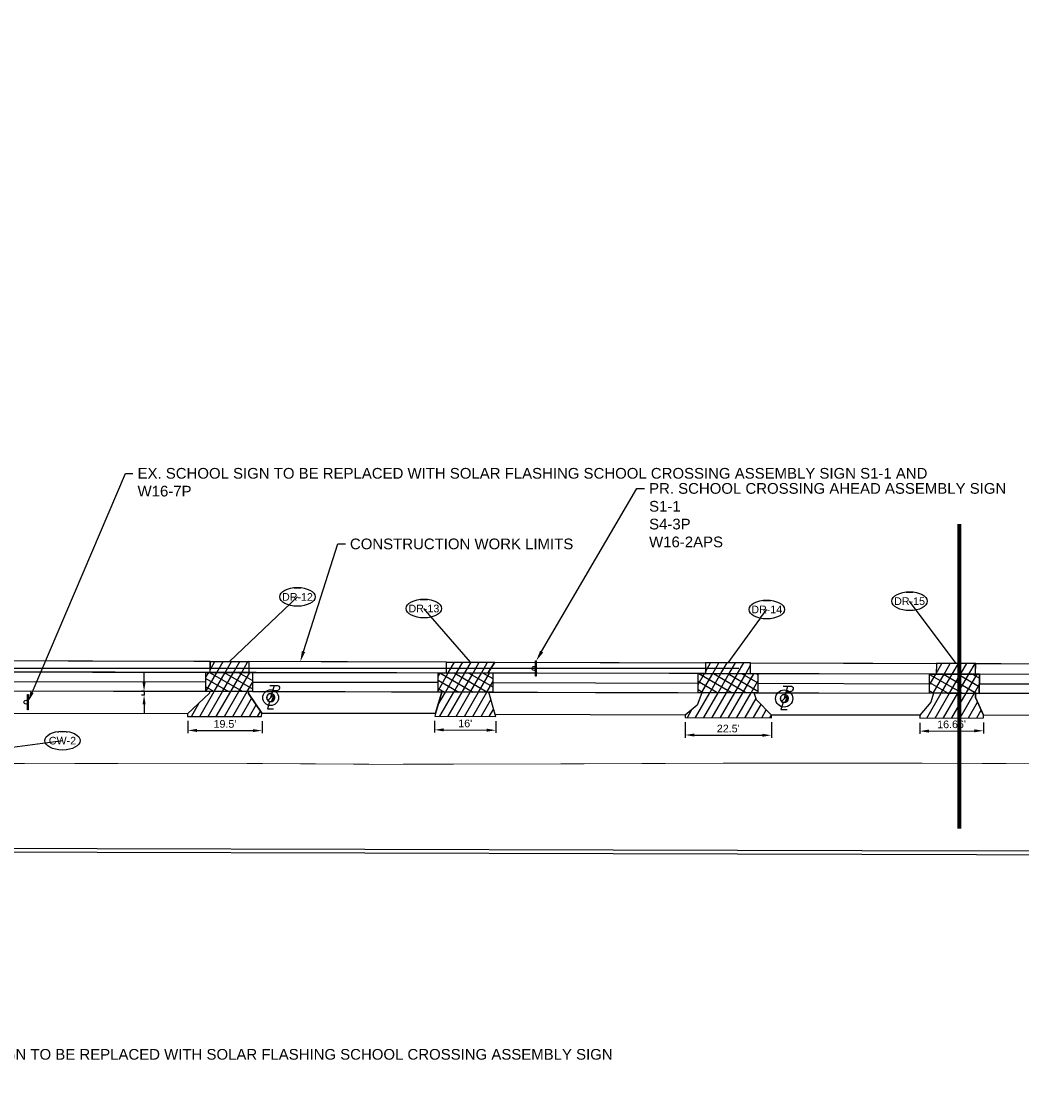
# Model space of a CAD drawing. Extents: x 193332 to 389459, y 288698 to 577709.
# Tile 6 of 10: x 194628 to 194889, y 288700 to 288982. Entities that reach past the tile are written whole.
import ezdxf
from ezdxf import colors
from ezdxf.entities.mleader import LeaderData, LeaderLine
from ezdxf.enums import TextEntityAlignment as Align
from ezdxf.math import Vec2, Vec3

# ---------------------------------------------------------------- set-up
doc = ezdxf.new("R2010")
doc.units = 0
doc.header["$MEASUREMENT"] = 0
doc.header["$PDSIZE"] = 5
doc.linetypes.add('c_p-bn-work-lim', pattern=[0.2, 0.1, -0.1])
for name, color, linetype, plot in [('0_Working', 4, 'Continuous', False), ('0_Working 4 Inch Length', 3, 'Continuous', False), ('0_Working Curb Ramp', 4, 'Continuous', False), ('0_Working Seeding', 3, 'Continuous', False)]:
    doc.layers.add(name, color=color, linetype=linetype, plot=plot)
for name, color, linetype in [('AN-Text-Notes-Balloon', 7, 'Continuous'), ('C_P-BN-Work-Lim', 2, 'c_p-bn-work-lim'), ('C_P-FE-Gen', 103, 'Continuous'), ('C_P-PV-Drive-Conc', 254, 'Continuous'), ('C_P-PV-Drive-Conc-Hatch', 8, 'Continuous'), ('C_P-PV-Walk-Conc', 254, 'Continuous'), ('C_P-PV-Walk-Hatch-6IN', 250, 'Continuous'), ('C_P-PV-Walk-Text', 7, 'Continuous'), ('C_X-UT-Elec-Struc-WO', 7, 'Continuous'), ('G_X-AN-Text-Dim', 251, 'Continuous')]:
    doc.layers.add(name, color=color, linetype=linetype)
doc.styles.add('CT_P-Dim', font='arial.ttf')
doc.styles.add('CT_P-Symb', font='arial.ttf')
doc.styles.add('CT_P-Text', font='arial.ttf')
doc.styles.get("Standard").update_dxf_attribs({"font": 'simplex.shx'})
doc.dimstyles.new('CT_P-Dim-Eng_A', dxfattribs={"dimtxt": 0.1, "dimasz": 0.12, "dimexe": 0.035, "dimexo": 0.06, "dimgap": 0.035, "dimtad": 1, "dimdsep": 46, "dimtxsty": 'CT_P-Dim', "dimcen": 0, "dimclrd": 256, "dimclre": 256, "dimclrt": 256, "dimaunit": 1, "dimadec": 6, "dimazin": 0, "dimtfac": 0.75, "dimtix": 1, "dimtmove": 1, "dimatfit": 0, "dimfxl": 1, "dimtolj": 1, "dimtzin": 0, "dimlwd": -1, "dimlwe": -1, "dimarcsym": 0})
pattern_1 = [(60, (0, 0), (-1.623797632, 0.9375), [])]
pattern_2 = [(60, (0, 0), (-1.623797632, 0.9375), []), (150, (0, 0), (-0.9375, -1.623797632), [])]

# ---------------------------------------------------------------- blocks, each defined once
blk = doc.blocks.new('*D321')
at = {"layer": 'Defpoints', "color": 0, "transparency": 16777216}
for p in [(194671.23, 288799.63, 1110.78), (194690.66, 288799.56, 1110.78), (194690.65, 288795.89)]:
    blk.add_point(p, dxfattribs=at)
at = {"layer": 'G_X-AN-Text-Dim', "transparency": 16777216}
for p, q in [((194671.23, 288798.43), (194671.22, 288795.25)), ((194690.66, 288798.36), (194690.65, 288795.19)), ((194673.62, 288795.94), (194688.25, 288795.9))]:
    blk.add_line(p, q, dxfattribs=at)
for points in [[(194673.62, 288796.34), (194673.62, 288795.54), (194671.22, 288795.95)], [(194688.25, 288796.3), (194688.25, 288795.5), (194690.65, 288795.89)]]:
    blk.add_solid(points, dxfattribs=at)
at = {"layer": 'G_X-AN-Text-Dim', "transparency": 16777216, "insert": (194680.94, 288797.64), "char_height": 2, "attachment_point": 5, "rotation": 359.813, "style": 'CT_P-Dim'}
blk.add_mtext("\\A1;19.5'", dxfattribs=at)
blk = doc.blocks.new('*D322')
at = {"layer": 'Defpoints', "color": 0, "transparency": 16777216}
for p in [(194735.81, 288799.67), (194751.84, 288799.55), (194751.82, 288795.99)]:
    blk.add_point(p, dxfattribs=at)
at = {"layer": 'G_X-AN-Text-Dim', "transparency": 16777216}
for p, q in [((194735.81, 288798.47), (194735.78, 288795.4)), ((194751.83, 288798.35), (194751.81, 288795.29)), ((194738.19, 288796.09), (194749.42, 288796.01))]:
    blk.add_line(p, q, dxfattribs=at)
for points in [[(194738.19, 288796.49), (194738.19, 288795.69), (194735.79, 288796.1)], [(194749.42, 288796.41), (194749.41, 288795.61), (194751.82, 288795.99)]]:
    blk.add_solid(points, dxfattribs=at)
at = {"layer": 'G_X-AN-Text-Dim', "transparency": 16777216, "insert": (194743.81, 288797.77), "char_height": 2, "attachment_point": 5, "rotation": 359.5896, "style": 'CT_P-Dim'}
blk.add_mtext("\\A1;16'", dxfattribs=at)
blk = doc.blocks.new('*D323')
at = {"layer": 'Defpoints', "color": 0, "transparency": 16777216}
for p in [(194801.38, 288799.35, 1112.14), (194823.92, 288799.28, 1112.14), (194823.91, 288794.68)]:
    blk.add_point(p, dxfattribs=at)
at = {"layer": 'G_X-AN-Text-Dim', "transparency": 16777216}
for p, q in [((194801.37, 288798.15), (194801.36, 288794.05)), ((194823.92, 288798.08), (194823.91, 288793.98)), ((194803.76, 288794.74), (194821.51, 288794.68))]:
    blk.add_line(p, q, dxfattribs=at)
for points in [[(194803.77, 288795.14), (194803.76, 288794.34), (194801.36, 288794.75)], [(194821.51, 288795.08), (194821.51, 288794.28), (194823.91, 288794.68)]]:
    blk.add_solid(points, dxfattribs=at)
at = {"layer": 'G_X-AN-Text-Dim', "transparency": 16777216, "insert": (194812.64, 288796.43), "char_height": 2, "attachment_point": 5, "rotation": 359.8208, "style": 'CT_P-Dim'}
blk.add_mtext("\\A1;22.5'", dxfattribs=at)
blk = doc.blocks.new('*D311')
at = {"layer": 'Defpoints', "color": 0, "transparency": 16777216}
for p in [(194862.73, 288799.17), (194879.4, 288799.26), (194879.42, 288795.85)]:
    blk.add_point(p, dxfattribs=at)
at = {"layer": 'G_X-AN-Text-Dim', "transparency": 16777216}
for p, q in [((194862.74, 288797.97), (194862.76, 288795.06)), ((194879.4, 288798.06), (194879.42, 288795.15)), ((194865.15, 288795.77), (194877.02, 288795.84))]:
    blk.add_line(p, q, dxfattribs=at)
for points in [[(194865.15, 288796.17), (194865.15, 288795.37), (194862.75, 288795.76)], [(194877.01, 288796.24), (194877.02, 288795.44), (194879.42, 288795.85)]]:
    blk.add_solid(points, dxfattribs=at)
at = {"layer": 'G_X-AN-Text-Dim', "transparency": 16777216, "insert": (194871.07, 288797.53), "char_height": 2, "attachment_point": 5, "rotation": 0.3033, "style": 'CT_P-Dim'}
blk.add_mtext("\\A1;16.66'", dxfattribs=at)
blk = doc.blocks.new('C_P-AN-ML-Oval-L')
at = {"transparency": 16777216}
blk.add_wipeout([(0.184, 0.061), (0.196, 0.05), (0.206, 0.038), (0.215, 0.025), (0.219, 0.012), (0.221, -0.001), (0.219, -0.015), (0.214, -0.029), (0.205, -0.041), (0.196, -0.052), (0.184, -0.063), (0.171, -0.072), (0.14, -0.088), (0.108, -0.099), (0.075, -0.107), (0.038, -0.112), (0.001, -0.113), (-0.036, -0.112), (-0.073, -0.107), (-0.105, -0.099), (-0.136, -0.089), (-0.151, -0.082), (-0.165, -0.074), (-0.178, -0.066), (-0.191, -0.056), (-0.202, -0.044), (-0.212, -0.029), (-0.217, -0.016), (-0.219, -0.001), (-0.217, 0.014), (-0.212, 0.027), (-0.205, 0.038), (-0.197, 0.048), (-0.184, 0.059), (-0.171, 0.069), (-0.155, 0.078), (-0.139, 0.085), (-0.106, 0.097), (-0.07, 0.105), (-0.035, 0.11), (0.001, 0.111), (0.037, 0.11), (0.073, 0.105), (0.108, 0.097), (0.14, 0.085), (0.17, 0.07)], dxfattribs=at)
blk.add_ellipse((0.001, -0.001), major_axis=(-0.231, 0), ratio=0.532621, dxfattribs=at)
at = {"transparency": 16777216, "style": 'CT_P-Symb'}
blk.add_attdef('XX-X', text='', height=0.1, dxfattribs=at).set_placement((0.001, -0.001), align=Align.MIDDLE)
blk = doc.blocks.new('_None')
blk = doc.blocks.new('*D338')
at = {"layer": 'C_P-PV-Walk-Text', "transparency": 16777216}
for p, q in [((194659.77, 288808.58), (194659.77, 288810.98)), ((194659.77, 288806.18), (194659.07, 288806.18)), ((194659.77, 288805.18), (194659.08, 288805.18)), ((194659.77, 288806.18), (194659.78, 288805.18)), ((194659.78, 288802.78), (194659.78, 288800.38))]:
    blk.add_line(p, q, dxfattribs=at)
for points in [[(194660.17, 288808.58), (194659.37, 288808.58), (194659.77, 288806.18)], [(194660.18, 288802.78), (194659.38, 288802.78), (194659.78, 288805.18)]]:
    blk.add_solid(points, dxfattribs=at)
at = {"layer": 'Defpoints', "color": 0, "transparency": 16777216}
for p in [(194659.78, 288805.18), (194660.97, 288806.19), (194660.97, 288805.18)]:
    blk.add_point(p, dxfattribs=at)
at = {"layer": 'C_P-PV-Walk-Text', "transparency": 16777216, "insert": (389301.5, 577613.13), "char_height": 2, "attachment_point": 5, "rotation": 359, "style": 'CT_P-Dim'}
blk.add_mtext("\\A1;1'", dxfattribs=at)
blk = doc.blocks.new('_C_P-UT-TELE-POLE ADJ')
blk.add_wipeout([(0.001, 0.052), (0.009, 0.051), (0.017, 0.049), (0.025, 0.046), (0.032, 0.041), (0.038, 0.035), (0.043, 0.029), (0.048, 0.021), (0.05, 0.014), (0.052, 0.004), (0.052, -0.006), (0.05, -0.016), (0.046, -0.024), (0.041, -0.032), (0.037, -0.037), (0.03, -0.043), (0.024, -0.046), (0.016, -0.05), (0.007, -0.052), (-0.002, -0.052), (-0.01, -0.051), (-0.021, -0.048), (-0.029, -0.043), (-0.034, -0.039), (-0.041, -0.032), (-0.046, -0.024), (-0.05, -0.015), (-0.052, -0.005), (-0.052, 0.006), (-0.049, 0.019), (-0.044, 0.028), (-0.038, 0.036), (-0.03, 0.043), (-0.022, 0.047), (-0.014, 0.05), (-0.008, 0.051)]).dxf.layer = 'C_X-UT-Elec-Struc-WO'
h = blk.add_hatch(color=248)
h.dxf.hatch_style = 1
edge = h.paths.add_edge_path()
edge.add_line((-0.039, -0.039), (0.039, 0.039))
edge.add_arc((0, 0), 0.0557, -90, 45, ccw=False)
edge.add_arc((0, 0), 0.0557, 225, 270, ccw=False)
at = {"flags": 128}
blk.add_lwpolyline([(0.028, 0.1), (0.082, 0.1, 0.211724), (0.12, 0.116, 0.674769), (0.101, 0.166), (-0.013, 0.166)], format="xyb", dxfattribs=at)
for points in [[(0.047, 0.166), (0, 0)], [(-0.016, -0.053), (-0.046, -0.155), (0.039, -0.155)]]:
    blk.add_lwpolyline(points, dxfattribs=at)
for points in [[(-0.056, 0, 1), (0.056, 0, 1)], [(-0.039, -0.039), (0.039, 0.039, -0.668179), (0, -0.056, -0.198912)]]:
    blk.add_lwpolyline(points, format="xyb", close=True, dxfattribs=at)

msp = doc.modelspace()

# ---------------------------------------------------------------- hatches: boundary and pattern name
at = {"layer": 'C_P-FE-Gen'}
h = msp.add_hatch(color=256, dxfattribs=at)
h.dxf.hatch_style = 1
h.paths.add_polyline_path([(194762.236, 288814.151), (194762.386, 288814.151), (194762.39, 288810.191), (194762.24, 288810.191)])
h = msp.add_hatch(color=256, dxfattribs=at)
h.dxf.hatch_style = 1
edge = h.paths.add_edge_path()
edge.add_ellipse((194761.799, 288812.171), major_axis=(0.363, -0.363), ratio=1, start_angle=-44.9492, end_angle=315.0508)
h = msp.add_hatch(color=256, dxfattribs=at)
h.dxf.hatch_style = 1
h.paths.add_polyline_path([(194629.301, 288805.32), (194629.451, 288805.32), (194629.455, 288801.36), (194629.305, 288801.36)])
h = msp.add_hatch(color=256, dxfattribs=at)
h.dxf.hatch_style = 1
edge = h.paths.add_edge_path()
edge.add_ellipse((194628.864, 288803.34), major_axis=(0.363, -0.363), ratio=1, start_angle=-44.9492, end_angle=315.0508)
at = {"layer": 'C_P-PV-Drive-Conc-Hatch'}
h = msp.add_hatch(dxfattribs=at)
h.set_pattern_fill('ANSI31', color=256, scale=0.75, angle=15)
h.set_pattern_definition(pattern_1)
h.paths.add_polyline_path([(194677.051, 288811.145), (194677.116, 288813.991), (194687.207, 288813.964), (194687.158, 288811.121)])
h.paths.add_polyline_path([(194671.175, 288800.277), (194671.172, 288799.629), (194671.23, 288799.628), (194690.54, 288799.565), (194690.543, 288800.426), (194687.062, 288805.573), (194687.071, 288806.121), (194676.936, 288806.146), (194676.925, 288805.672)])
h = msp.add_hatch(dxfattribs=at)
h.set_pattern_fill('ANSI31', color=256, scale=0.75, angle=15)
h.set_pattern_definition(pattern_1)
h.paths.add_polyline_path([(194738.875, 288810.993), (194738.875, 288813.833), (194751.588, 288813.801), (194749.721, 288810.966)])
h.paths.add_polyline_path([(194737.688, 288805.996), (194736.029, 288800.394), (194735.814, 288799.668), (194751.841, 288799.554), (194751.68, 288800.123), (194750.029, 288805.966)])
h = msp.add_hatch(dxfattribs=at)
h.set_pattern_fill('ANSI31', color=256, scale=0.75, angle=15)
h.set_pattern_definition(pattern_1)
h.paths.add_polyline_path([(194806.669, 288810.826), (194818.487, 288810.797), (194818.494, 288813.625), (194806.697, 288813.656)])
h.paths.add_polyline_path([(194801.381, 288799.954), (194801.379, 288799.347), (194823.924, 288799.276), (194823.926, 288799.972), (194820.067, 288803.944), (194819.412, 288805.795), (194805.729, 288805.829), (194804.536, 288802.571)])
h = msp.add_hatch(dxfattribs=at)
h.set_pattern_fill('ANSI31', color=256, scale=0.75, angle=15)
h.set_pattern_definition(pattern_1)
h.paths.add_polyline_path([(194866.311, 288805.679), (194865.649, 288803.352), (194862.73, 288799.898), (194862.734, 288799.174), (194879.397, 288799.262), (194879.394, 288799.955), (194877.299, 288804.586), (194877.309, 288805.652)])
h.paths.add_polyline_path([(194867.085, 288813.498), (194867.013, 288810.678), (194877.358, 288810.652), (194877.385, 288813.471)])
at = {"layer": 'C_P-PV-Walk-Hatch-6IN'}
h = msp.add_hatch(dxfattribs=at)
h.set_pattern_fill('ANSI37', color=256, scale=0.75, angle=15)
h.set_pattern_definition(pattern_2)
h.paths.add_polyline_path([(194675.936, 288806.148), (194675.948, 288811.148), (194688.158, 288811.109), (194688.146, 288806.118)])
h = msp.add_hatch(dxfattribs=at)
h.set_pattern_fill('ANSI37', color=256, scale=0.75, angle=15)
h.set_pattern_definition(pattern_2)
h.paths.add_polyline_path([(194736.688, 288805.996), (194736.7, 288810.999), (194751.029, 288810.963), (194751.029, 288805.963)])
h = msp.add_hatch(dxfattribs=at)
h.set_pattern_fill('ANSI37', color=256, scale=0.75, angle=15)
h.set_pattern_definition(pattern_2)
h.paths.add_polyline_path([(194804.729, 288805.831), (194804.742, 288810.827), (194820.412, 288810.789), (194820.412, 288805.792)])
h = msp.add_hatch(dxfattribs=at)
h.set_pattern_fill('ANSI37', color=256, scale=0.75, angle=15)
h.set_pattern_definition(pattern_2)
h.paths.add_polyline_path([(194865.311, 288805.679), (194865.323, 288810.679), (194878.358, 288810.649), (194878.309, 288805.65)])

# ---------------------------------------------------------------- linework, layer by layer
at = {"layer": '0_Working', "const_width": 1, "flags": 128}
msp.add_lwpolyline([(194873.102, 288770.196), (194873.102, 288849.998)], dxfattribs=at)
at = {"layer": '0_Working'}
for centre, radius in [((194692.892, 288804.522), 2.075), ((194827.279, 288804.291), 2.241)]:
    msp.add_circle(centre, radius, dxfattribs=at)
at = {"layer": '0_Working 4 Inch Length', "flags": 128}
for points in [[(194615.352, 288808.797), (194675.942, 288808.648)], [(194751.029, 288808.463), (194804.736, 288808.329)], [(194878.334, 288808.149), (194934.577, 288808.127)]]:
    msp.add_lwpolyline(points, dxfattribs=at)
at = {"layer": '0_Working Curb Ramp', "flags": 128}
msp.add_lwpolyline([(194815.368, 288812.171), (194615.368, 288812.171)], dxfattribs=at)
at = {"layer": '0_Working Curb Ramp'}
for points in [[(194675.936, 288806.148), (194675.948, 288811.148), (194688.158, 288811.109), (194688.146, 288806.118)], [(194675.936, 288806.148), (194675.948, 288811.148), (194688.158, 288811.109), (194688.146, 288806.118)], [(194736.688, 288805.996), (194736.7, 288810.999), (194751.029, 288810.963), (194751.029, 288805.963)], [(194736.688, 288805.996), (194736.7, 288810.999), (194751.029, 288810.963), (194751.029, 288805.963)], [(194804.729, 288805.831), (194804.742, 288810.827), (194820.412, 288810.789), (194820.412, 288805.792)], [(194804.729, 288805.831), (194804.742, 288810.827), (194820.412, 288810.789), (194820.412, 288805.792)], [(194873.102, 288810.661), (194873.102, 288805.662), (194865.311, 288805.679), (194865.323, 288810.679)], [(194865.311, 288805.679), (194865.323, 288810.679), (194878.358, 288810.649), (194878.309, 288805.65)]]:
    msp.add_lwpolyline(points, close=True, dxfattribs=at)
at = {"layer": '0_Working Curb Ramp', "flags": 128}
msp.add_lwpolyline([(194873.102, 288805.662), (194878.309, 288805.65), (194878.358, 288810.649), (194873.102, 288810.661)], close=True, dxfattribs=at)
at = {"layer": '0_Working Seeding', "flags": 128}
for points in [[(194677.051, 288811.145), (194677.074, 288813.991), (194615.368, 288814.153), (194615.368, 288811.297)], [(194687.207, 288813.964), (194687.207, 288811.111), (194738.875, 288810.993), (194738.875, 288813.833)], [(194749.721, 288810.966), (194751.588, 288813.801), (194806.697, 288813.656), (194806.697, 288810.822)], [(194818.487, 288810.797), (194818.487, 288813.625), (194867.085, 288813.498), (194867.013, 288810.678)], [(194877.358, 288810.652), (194877.358, 288813.471), (194935.852, 288813.322), (194935.757, 288810.629)], [(194751.68, 288800.123), (194750.029, 288805.965), (194805.729, 288805.829), (194804.536, 288802.571), (194801.381, 288799.954)], [(194877.309, 288805.652), (194877.309, 288804.563), (194879.394, 288799.955), (194906.246, 288800.108), (194933.937, 288799.914), (194935.551, 288804.754), (194935.581, 288805.628)]]:
    msp.add_lwpolyline(points, close=True, dxfattribs=at)
at = {"layer": '0_Working Seeding', "elevation": 1110.836, "flags": 128}
msp.add_lwpolyline([(194616.353, 288800.414), (194615.353, 288806.292), (194676.937, 288806.185), (194676.925, 288805.672), (194671.175, 288800.277)], close=True, dxfattribs=at)
at = {"layer": 'C_P-BN-Work-Lim', "color": 7, "const_width": 0.2, "flags": 128}
msp.add_lwpolyline([(194622.189, 288787.33), (194631.171, 288787.251), (194677.804, 288787.356), (194720.698, 288787.087), (194765.017, 288787.172), (194811.787, 288787.364), (194858.319, 288787.382), (194906.011, 288787.193), (194950.224, 288787.231), (194998.847, 288787.165), (195044.751, 288787.168), (195084.672, 288787.148), (195129.709, 288787.037), (195174.975, 288786.876), (195219.015, 288786.975), (195258.534, 288786.796), (195304.582, 288787.178), (195354.047, 288786.598), (195400.591, 288787.231), (195451.245, 288786.678), (195496.301, 288786.517), (195540.89, 288786.337), (195590.267, 288786.241), (195635.676, 288786.538), (195683.127, 288786.255), (195692.253, 288786.339), (195692.019, 288811.652), (195672.656, 288811.41), (195597.627, 288811.605), (195537.612, 288811.758), (195472.585, 288811.933), (195412.57, 288812.087), (195342.543, 288812.262), (195277.516, 288812.436), (195217.501, 288812.59), (195152.484, 288812.754), (195082.457, 288812.939), (195017.43, 288813.104), (194957.415, 288813.268), (194892.389, 288813.432), (194829.373, 288813.596), (194759.345, 288813.781), (194694.329, 288813.945), (194643.772, 288814.08), (194603.062, 288814.184), (194603.039, 288787.499), (194213.805, 288787.644), (193817.153, 288787.833), (193817.327, 288764.04), (193975.26, 288765.115), (194035.317, 288765.56), (194095.334, 288765.496), (194155.349, 288765.332), (194212.364, 288765.189), (194272.389, 288765.035), (194332.404, 288764.881), (194392.419, 288764.727), (194452.445, 288764.573), (194512.46, 288764.409), (194572.485, 288764.254), (194622.128, 288764.125)], close=True, dxfattribs=at)
at = {"layer": 'C_P-FE-Gen'}
for p, q in [((194762.236, 288814.151), (194762.386, 288814.151)), ((194762.24, 288810.191), (194762.236, 288814.151)), ((194762.386, 288814.151), (194762.39, 288810.191)), ((194762.39, 288810.191), (194762.24, 288810.191)), ((194629.301, 288805.32), (194629.451, 288805.32)), ((194629.305, 288801.36), (194629.301, 288805.32)), ((194629.451, 288805.32), (194629.455, 288801.36)), ((194629.455, 288801.36), (194629.305, 288801.36))]:
    msp.add_line(p, q, dxfattribs=at)
for centre in [(194761.799, 288812.171), (194628.864, 288803.34)]:
    msp.add_ellipse(centre, major_axis=(0.363, -0.363), ratio=1, start_param=-0.7845116, end_param=5.4986737, dxfattribs=at)
at = {"layer": 'C_P-PV-Drive-Conc', "flags": 128}
for points in [[(194677.051, 288811.145), (194677.116, 288813.991), (194687.207, 288813.964), (194687.158, 288811.121)], [(194738.875, 288810.993), (194738.875, 288813.833), (194751.588, 288813.801), (194749.721, 288810.966)], [(194806.669, 288810.826), (194818.487, 288810.797), (194818.494, 288813.625), (194806.697, 288813.656)], [(194867.085, 288813.498), (194867.013, 288810.678), (194877.358, 288810.652), (194877.385, 288813.471)], [(194737.688, 288805.996), (194736.029, 288800.394), (194735.814, 288799.668), (194751.841, 288799.554), (194751.68, 288800.123), (194750.029, 288805.966)], [(194866.311, 288805.679), (194865.649, 288803.352), (194862.73, 288799.898), (194862.734, 288799.174), (194879.397, 288799.262), (194879.394, 288799.955), (194877.299, 288804.586), (194877.309, 288805.652)]]:
    msp.add_lwpolyline(points, close=True, dxfattribs=at)
for points, elevation in [([(194671.175, 288800.277), (194671.172, 288799.629), (194671.23, 288799.628), (194690.54, 288799.565), (194690.543, 288800.426), (194687.062, 288805.573), (194687.071, 288806.121), (194676.936, 288806.146), (194676.925, 288805.672)], 1110.836), ([(194801.381, 288799.954), (194801.379, 288799.347), (194823.924, 288799.276), (194823.926, 288799.972), (194820.067, 288803.944), (194819.412, 288805.795), (194805.729, 288805.829), (194804.536, 288802.571)], 1112.142)]:
    msp.add_lwpolyline(points, close=True, dxfattribs=dict(at, elevation=elevation))
at = {"layer": 'C_P-PV-Walk-Conc', "flags": 128}
msp.add_lwpolyline([(194615.352, 288806.297), (194906.298, 288805.581), (195214.205, 288806.079), (195332.143, 288805.68), (195578.045, 288806.142), (195597.613, 288806.105), (195671.47, 288805.91), (195671.483, 288810.913), (195597.626, 288811.105), (195578.047, 288811.142), (195332.138, 288810.68), (195214.205, 288811.079), (194906.304, 288810.581), (194615.351, 288811.297)], close=True, dxfattribs=at)
at = {"layer": 'C_P-PV-Walk-Hatch-6IN', "flags": 128}
for points in [[(194675.936, 288806.148), (194675.948, 288811.148), (194688.158, 288811.109), (194688.146, 288806.118)], [(194736.688, 288805.996), (194736.7, 288810.999), (194751.029, 288810.963), (194751.029, 288805.963)], [(194804.729, 288805.831), (194804.742, 288810.827), (194820.412, 288810.789), (194820.412, 288805.792)], [(194865.311, 288805.679), (194865.323, 288810.679), (194878.358, 288810.649), (194878.309, 288805.65)]]:
    msp.add_lwpolyline(points, close=True, dxfattribs=at)
at = {"layer": 'Defpoints', "color": 2, "flags": 128}
msp.add_lwpolyline([(194332.407, 288765.881), (194392.422, 288765.727), (194452.447, 288765.573), (194512.462, 288765.409), (194572.487, 288765.254), (194647.506, 288765.059), (194717.534, 288764.885), (194782.551, 288764.71), (194847.567, 288764.546), (194907.592, 288764.392), (194977.61, 288764.207), (195033.144, 288764.063), (195133.186, 288763.806), (195179.741, 288763.683), (195244.767, 288763.518), (195299.781, 288763.374), (195359.807, 288763.22)], dxfattribs=at)
at = {"layer": 'Defpoints', "flags": 128}
msp.add_lwpolyline([(194332.404, 288764.881), (194392.419, 288764.727), (194452.445, 288764.573), (194512.46, 288764.409), (194572.485, 288764.254), (194647.504, 288764.059), (194717.531, 288763.885), (194782.548, 288763.71), (194847.564, 288763.546), (194907.59, 288763.392), (194977.607, 288763.207), (195033.141, 288763.063), (195133.183, 288762.806), (195179.738, 288762.683), (195244.765, 288762.518), (195299.779, 288762.374), (195359.804, 288762.22)], dxfattribs=at)

# ---------------------------------------------------------------- dimensions: what is measured, and where the dimension line sits
at = {"layer": 'C_P-PV-Walk-Text'}
dim = msp.add_linear_dim(base=(194659.775, 288805.182), p1=(194660.966, 288806.185), p2=(194660.968, 288805.184), angle=270.09261, dimstyle='CT_P-Dim-Eng_A', override={"dimpost": "'", "dimtmove": 2}, dxfattribs=at)
dim.commit()
dim.dimension.update_dxf_attribs({"geometry": '*D338', "text_midpoint": (389301.496, 577613.132), "dimtype": 161, "text_rotation": 359})
at = {"layer": 'G_X-AN-Text-Dim'}
for p1, p2, distance, text, picture, middle in [((194671.23, 288799.628, 1110.776), (194690.663, 288799.565, 1110.776), -3.677, "19.5'", '*D321', (194680.94, 288797.641)), ((194735.814, 288799.668), (194751.841, 288799.554), -3.565, "16'", '*D322', (194743.814, 288797.767)), ((194801.379, 288799.347, 1112.142), (194823.924, 288799.276, 1112.142), -4.601, "22.5'", '*D323', (194812.642, 288796.432))]:
    dim = msp.add_aligned_dim(p1=p1, p2=p2, distance=distance, text=text, dimstyle='CT_P-Dim-Eng_A', override={"dimpost": "'"}, dxfattribs=at)
    dim.commit()
    dim.dimension.update_dxf_attribs({"geometry": picture, "text_midpoint": middle})
dim = msp.add_aligned_dim(p1=(194862.734, 288799.174), p2=(194879.397, 288799.262), distance=-3.414, dimstyle='CT_P-Dim-Eng_A', override={"dimpost": "'"}, dxfattribs=at)
dim.commit()
dim.dimension.update_dxf_attribs({"geometry": '*D311', "text_midpoint": (194871.075, 288797.525)})

# ---------------------------------------------------------------- leaders
at = {"layer": 'AN-Text-Notes-Balloon'}
ml = msp.add_multileader_block('Standard', dxfattribs=at)
ml.set_content('C_P-AN-ML-Oval-L', color=256, scale=20)
ml.set_attribute('XX-X', 'DR-12', width=0)
ml.set_leader_properties(color=256, linetype='ByLayer', lineweight=-1)
ml.set_arrow_properties(name='NONE')
ml.build(insert=Vec2(0, 0))
ml.multileader.update_dxf_attribs({"has_dogleg": 0, "text_right_attachment_type": 3, "dogleg_length": 0.06, "arrow_head_size": 2.4, "scale": 20, "block_connection_type": 1})
ctx = ml.context
ctx.base_point, ctx.scale, ctx.char_height, ctx.arrow_head_size, ctx.landing_gap_size, ctx.plane_origin = Vec3(194699.888, 288830.929), 20, 1.6, 2.4, 0.5, Vec3(194684.272, 288824.433)
ctx.right_attachment, ctx.attachment_type = 3, 1
notes = []
notes.append((ctx, [(0, (1, 1, 0), (194698.688, 288830.929), (1, 0), 1.2, [(0, [(194682.162, 288813.978)], 0, [])])]))
ctx.block.insert = Vec3(194699.888, 288830.929)
ml = msp.add_multileader_block('Standard', dxfattribs=at)
ml.set_content('C_P-AN-ML-Oval-L', color=256, scale=20)
ml.set_attribute('XX-X', 'DR-13', width=0)
ml.set_leader_properties(color=256, linetype='ByLayer', lineweight=-1)
ml.set_arrow_properties(name='NONE')
ml.build(insert=Vec2(0, 0))
ml.multileader.update_dxf_attribs({"has_dogleg": 0, "text_right_attachment_type": 3, "dogleg_length": 0.06, "arrow_head_size": 2.4, "scale": 20, "block_connection_type": 1})
ctx = ml.context
ctx.base_point, ctx.scale, ctx.char_height, ctx.arrow_head_size, ctx.landing_gap_size, ctx.plane_origin = Vec3(194732.974, 288827.887), 20, 1.6, 2.4, 0.5, Vec3(194745.507, 288827.519)
ctx.right_attachment, ctx.attachment_type = 3, 1
notes.append((ctx, [(1, (1, 1, 0), (194734.174, 288827.887), (-1, 0), 1.2, [(0, [(194745.231, 288813.817)], 0, [])])]))
ctx.block.insert = Vec3(194732.974, 288827.887)
ml = msp.add_multileader_block('Standard', dxfattribs=at)
ml.set_content('C_P-AN-ML-Oval-L', color=256, scale=20)
ml.set_attribute('XX-X', 'DR-15', width=0)
ml.set_leader_properties(color=256, linetype='ByLayer', lineweight=-1)
ml.set_arrow_properties(name='NONE')
ml.build(insert=Vec2(0, 0))
ml.multileader.update_dxf_attribs({"has_dogleg": 0, "text_right_attachment_type": 3, "dogleg_length": 0.06, "arrow_head_size": 2.4, "scale": 20, "block_connection_type": 1})
ctx = ml.context
ctx.base_point, ctx.scale, ctx.char_height, ctx.arrow_head_size, ctx.landing_gap_size, ctx.plane_origin = Vec3(194860.061, 288829.794), 20, 1.6, 2.4, 0.5, Vec3(194871.277, 288828.71)
ctx.right_attachment, ctx.attachment_type = 3, 1
notes.append((ctx, [(1, (1, 1, 0), (194861.261, 288829.794), (-1, 0), 1.2, [(0, [(194872.235, 288813.485)], 0, [])])]))
ctx.block.insert = Vec3(194860.061, 288829.794)
ml = msp.add_multileader_block('Standard', dxfattribs=at)
ml.set_content('C_P-AN-ML-Oval-L', color=256, scale=20)
ml.set_attribute('XX-X', 'DR-14', width=0)
ml.set_leader_properties(color=256, linetype='ByLayer', lineweight=-1)
ml.set_arrow_properties(name='NONE')
ml.build(insert=Vec2(0, 0))
ml.multileader.update_dxf_attribs({"has_dogleg": 0, "text_right_attachment_type": 3, "dogleg_length": 0.06, "arrow_head_size": 2.4, "scale": 20, "block_connection_type": 1})
ctx = ml.context
ctx.base_point, ctx.scale, ctx.char_height, ctx.arrow_head_size, ctx.landing_gap_size, ctx.plane_origin = Vec3(194822.689, 288827.631), 20, 1.6, 2.4, 0.5, Vec3(194813.602, 288828.653)
ctx.right_attachment, ctx.attachment_type = 3, 1
notes.append((ctx, [(0, (1, 1, 0), (194821.489, 288827.631), (1, 0), 1.2, [(0, [(194812.595, 288813.64)], 0, [])])]))
ctx.block.insert = Vec3(194822.689, 288827.631)
ml = msp.add_multileader_block('Standard', dxfattribs=at)
ml.set_content('C_P-AN-ML-Oval-L', color=256, scale=20)
ml.set_attribute('XX-X', 'CW-2', width=0)
ml.set_leader_properties(color=256, linetype='ByLayer', lineweight=-1)
ml.set_arrow_properties(name='NONE')
ml.build(insert=Vec2(0, 0))
ml.multileader.update_dxf_attribs({"has_dogleg": 0, "text_right_attachment_type": 3, "dogleg_length": 0.06, "arrow_head_size": 2.4, "scale": 20, "block_connection_type": 1})
ctx = ml.context
ctx.base_point, ctx.scale, ctx.char_height, ctx.arrow_head_size, ctx.landing_gap_size, ctx.plane_origin = Vec3(194638.401, 288793.294), 20, 1.6, 2.4, 0.5, Vec3(194602.252, 288802.312)
ctx.right_attachment, ctx.attachment_type = 3, 1
notes.append((ctx, [(0, (1, 1, 0), (194637.201, 288793.294), (1, 0), 1.2, [(0, [(194615.832, 288790.276)], 0, [])])]))
ctx.block.insert = Vec3(194638.401, 288793.294)
at = {"layer": 'C_P-PV-Walk-Text'}
ml = msp.add_multileader_mtext('Standard', dxfattribs=at)
ml.set_content('EX. SCHOOL SIGN TO BE REPLACED WITH SOLAR FLASHING SCHOOL CROSSING ASSEMBLY SIGN S1-1 AND \\PW16-7P', color=256, style='CT_P-Text')
ml.set_leader_properties(color=256)
ml.build(insert=Vec2(0, 0))
ml.multileader.update_dxf_attribs({"dogleg_length": 0.1, "arrow_head_size": 2.8, "scale": 20})
ctx = ml.context
ctx.base_point, ctx.scale, ctx.char_height, ctx.arrow_head_size, ctx.landing_gap_size, ctx.plane_origin = Vec3(194656.869, 288863.234), 20, 2.8, 2.8, 1.2, Vec3(194742.597, 288861.144)
notes.append((ctx, [(0, (1, 1, 0), (194654.869, 288863.234), (1, 0), 2, [(0, [(194629.364, 288803.34)], 0, [])])]))
ctx.mtext.insert, ctx.mtext.width, ctx.mtext.defined_height, ctx.mtext.flow_direction = Vec3(194658.069, 288864.658), 34.26784, 2.196, 5
ml = msp.add_multileader_mtext('Standard', dxfattribs=at)
ml.set_content('PR. SCHOOL CROSSING AHEAD ASSEMBLY SIGN\\PS1-1\\PS4-3P\\PW16-2APS', color=256, style='CT_P-Text')
ml.set_leader_properties(color=256)
ml.build(insert=Vec2(0, 0))
ml.multileader.update_dxf_attribs({"dogleg_length": 0.1, "arrow_head_size": 2.8, "scale": 20})
ctx = ml.context
ctx.base_point, ctx.scale, ctx.char_height, ctx.arrow_head_size, ctx.landing_gap_size, ctx.plane_origin = Vec3(194790.723, 288859.277), 20, 2.8, 2.8, 1.2, Vec3(194924.815, 288888.288)
notes.append((ctx, [(0, (1, 1, 0), (194788.723, 288859.277), (1, 0), 2, [(0, [(194762.386, 288814.151)], 0, [])])]))
ctx.mtext.insert, ctx.mtext.width, ctx.mtext.defined_height, ctx.mtext.flow_direction = Vec3(194791.923, 288860.701), 35.24765, 1.017, 5
ml = msp.add_multileader_mtext('Standard', dxfattribs=at)
ml.set_content('CONSTRUCTION WORK LIMITS', color=256, style='CT_P-Text')
ml.set_leader_properties(color=256)
ml.build(insert=Vec2(0, 0))
ml.multileader.update_dxf_attribs({"text_right_attachment_type": 3, "dogleg_length": 0.1, "arrow_head_size": 2.8, "scale": 20})
ctx = ml.context
ctx.base_point, ctx.scale, ctx.char_height, ctx.arrow_head_size, ctx.landing_gap_size, ctx.plane_origin = Vec3(194712.441, 288844.752), 20, 2.8, 2.8, 1.2, Vec3(194767.867, 288861.838)
ctx.right_attachment = 3
notes.append((ctx, [(0, (1, 1, 0), (194710.441, 288844.752), (1, 0), 2, [(0, [(194700.653, 288813.929)], 0, [])])]))
ctx.mtext.insert, ctx.mtext.defined_height, ctx.mtext.flow_direction = Vec3(194713.641, 288846.176), 1.017, 5
ml = msp.add_multileader_mtext('Standard', dxfattribs=at)
ml.set_content("PR. 5' CONCRETE SIDEWALK", color=256, style='CT_P-Text')
ml.set_leader_properties(color=256)
ml.build(insert=Vec2(0, 0))
ml.multileader.update_dxf_attribs({"dogleg_length": 0.1, "arrow_head_size": 2.8, "scale": 20})
ctx = ml.context
ctx.base_point, ctx.scale, ctx.char_height, ctx.arrow_head_size, ctx.landing_gap_size, ctx.plane_origin = Vec3(195539.173, 288829.997), 20, 2.8, 2.8, 1.2, Vec3(195686.457, 288848.579)
ctx.text_align_type = 2
notes.append((ctx, [(1, (1, 1, 0), (195576.627, 288829.997), (-1, 0), 2, [(0, [(195591.861, 288811.116)], 0, [])])]))
ctx.mtext.insert, ctx.mtext.width, ctx.mtext.defined_height, ctx.mtext.alignment, ctx.mtext.flow_direction = Vec3(195573.427, 288831.421), 39.41656, 12.332, 3, 5
ml = msp.add_multileader_mtext('Standard', dxfattribs=at)
ml.set_content("10' SIDEWALK TRANSITION FROM 5' TO 4' BETWEEN STA 2+66.90' AND 3+09.50'", color=256, style='CT_P-Text')
ml.set_leader_properties(color=256)
ml.build(insert=Vec2(0, 0))
ml.multileader.update_dxf_attribs({"text_right_attachment_type": 3, "dogleg_length": 0.1, "arrow_head_size": 2.8, "scale": 20})
ctx = ml.context
ctx.base_point, ctx.scale, ctx.char_height, ctx.arrow_head_size, ctx.landing_gap_size, ctx.plane_origin = Vec3(194118.907, 288795.62), 20, 2.8, 2.8, 1.2, Vec3(194197.657, 288806.169)
ctx.right_attachment = 3
notes.append((ctx, [(0, (1, 1, 0), (194116.907, 288795.62), (1, 0), 2, [(1, [(194084.041, 288771.507), (194126.712, 288771.41)], 0, [])])]))
ctx.mtext.insert, ctx.mtext.width, ctx.mtext.defined_height, ctx.mtext.flow_direction = Vec3(194120.107, 288797.045), 78.15679, 1.017, 5
ml = msp.add_multileader_mtext('Standard', dxfattribs=at)
ml.set_content('PR. SCHOOL CROSSING AHEAD ASSEMBLY SIGN\\PS1-1\\PS4-3P\\PW16-2APS', color=256, style='CT_P-Text')
ml.set_leader_properties(color=256)
ml.build(insert=Vec2(0, 0))
ml.multileader.update_dxf_attribs({"dogleg_length": 0.1, "arrow_head_size": 2.8, "scale": 20})
ctx = ml.context
ctx.base_point, ctx.scale, ctx.char_height, ctx.arrow_head_size, ctx.landing_gap_size, ctx.plane_origin = Vec3(194400.989, 288748.005), 20, 2.8, 2.8, 1.2, Vec3(194441.224, 288785.957)
notes.append((ctx, [(0, (1, 1, 0), (194398.989, 288748.005), (1, 0), 2, [(0, [(194391.113, 288772.866)], 0, [])])]))
ctx.mtext.insert, ctx.mtext.width, ctx.mtext.defined_height, ctx.mtext.flow_direction = Vec3(194402.189, 288749.429), 45.86129, 1.017, 5
ml = msp.add_multileader_mtext('Standard', dxfattribs=at)
ml.set_content('EX. SCHOOL SIGN TO BE REPLACED WITH SOLAR FLASHING SCHOOL CROSSING ASSEMBLY SIGN\\PS1-1 AND \\PW16-7P\\P ', color=256, style='CT_P-Text')
ml.set_leader_properties(color=256)
ml.build(insert=Vec2(0, 0))
ml.multileader.update_dxf_attribs({"dogleg_length": 0.1, "arrow_head_size": 2.8, "scale": 20})
ctx = ml.context
ctx.base_point, ctx.scale, ctx.char_height, ctx.arrow_head_size, ctx.landing_gap_size, ctx.plane_origin = Vec3(194593.19, 288711.148), 20, 2.8, 2.8, 1.2, Vec3(194678.917, 288744.473)
notes.append((ctx, [(0, (1, 1, 0), (194591.19, 288711.148), (1, 0), 2, [(0, [(194580.731, 288772.204)], 0, [])])]))
ctx.mtext.insert, ctx.mtext.width, ctx.mtext.defined_height, ctx.mtext.flow_direction = Vec3(194594.39, 288712.548), 47.20208, 2.196, 5
ml = msp.add_multileader_mtext('Standard', dxfattribs=at)
ml.set_content("PR. 5' CONCRETE SIDEWALK", color=256, style='CT_P-Text')
ml.set_leader_properties(color=256)
ml.build(insert=Vec2(0, 0))
ml.multileader.update_dxf_attribs({"text_right_attachment_type": 3, "dogleg_length": 0.1, "arrow_head_size": 2.8, "scale": 20})
ctx = ml.context
ctx.base_point, ctx.scale, ctx.char_height, ctx.arrow_head_size, ctx.landing_gap_size, ctx.plane_origin = Vec3(194400.742, 288721.757), 20, 2.8, 2.8, 1.2, Vec3(194483.78, 288760.424)
ctx.right_attachment = 3
notes.append((ctx, [(0, (1, 1, 0), (194398.742, 288721.757), (1, 0), 2, [(0, [(194383.919, 288765.748)], 0, [])])]))
ctx.mtext.insert, ctx.mtext.width, ctx.mtext.defined_height, ctx.mtext.flow_direction = Vec3(194401.942, 288723.18), 39.41656, 12.332, 5
ml = msp.add_multileader_mtext('Standard', dxfattribs=at)
ml.set_content('EX. 36" TREE TO BE REMOVED', color=256, style='CT_P-Text')
ml.set_leader_properties(color=256)
ml.build(insert=Vec2(0, 0))
ml.multileader.update_dxf_attribs({"text_right_attachment_type": 3, "dogleg_length": 0.1, "arrow_head_size": 2.8, "scale": 20})
ctx = ml.context
ctx.base_point, ctx.scale, ctx.char_height, ctx.arrow_head_size, ctx.landing_gap_size, ctx.plane_origin = Vec3(194469.909, 288746.647), 20, 2.8, 2.8, 1.2, Vec3(194472.7, 288777.554)
ctx.right_attachment = 3
notes.append((ctx, [(0, (1, 1, 0), (194467.909, 288746.647), (1, 0), 2, [(0, [(194431.603, 288759.965)], 0, [])])]))
ctx.mtext.insert, ctx.mtext.width, ctx.mtext.defined_height, ctx.mtext.flow_direction = Vec3(194471.109, 288748.071), 37.2913, 1.017, 5
for ctx, leaders in notes:
    for number, flags, end, landing, length, lines in leaders:
        leader = LeaderData()
        leader.index, (leader.has_last_leader_line, leader.has_dogleg_vector, leader.attachment_direction) = number, flags
        leader.last_leader_point, leader.dogleg_vector, leader.dogleg_length = Vec3(end), Vec3(landing), length
        for number, points, colour, breaks in lines:
            line = LeaderLine()
            line.index, line.vertices, line.color, line.breaks = number, Vec3.list(points), colors.encode_raw_color(colour), breaks
            leader.lines.append(line)
        ctx.leaders.append(leader)

# ---------------------------------------------------------------- next in the draw order: block references
at = {"layer": '0_Working', "xscale": 18.75, "yscale": 18.75}
for p in [(194692.892, 288804.522), (194827.28, 288804.291)]:
    msp.add_blockref('_C_P-UT-TELE-POLE ADJ', p, dxfattribs=at)

# ---------------------------------------------------------------- next in the draw order: linework, layer by layer
at = {"layer": '0_Working 4 Inch Length', "flags": 128}
for points in [[(194688.152, 288808.614), (194736.694, 288808.614)], [(194820.412, 288808.291), (194865.317, 288808.179)]]:
    msp.add_lwpolyline(points, dxfattribs=at)
at = {"layer": '0_Working Curb Ramp', "flags": 128}
for points in [[(194873.102, 288805.663), (194873.102, 288810.663), (194615.351, 288811.297), (194615.352, 288806.297)], [(194615.351, 288811.297), (194615.353, 288806.297), (194873.102, 288805.662), (194873.219, 288810.661), (194615.351, 288811.297)]]:
    msp.add_lwpolyline(points, close=True, dxfattribs=at)
at = {"layer": '0_Working Seeding', "flags": 128}
for points in [[(194687.071, 288806.121), (194687.062, 288805.573), (194690.543, 288800.426), (194736.038, 288800.426), (194737.688, 288805.996)], [(194866.311, 288805.679), (194865.649, 288803.352), (194862.73, 288799.898), (194823.926, 288799.972), (194820.067, 288803.944), (194819.412, 288805.795)]]:
    msp.add_lwpolyline(points, close=True, dxfattribs=at)

doc.saveas('drawing.dxf')
